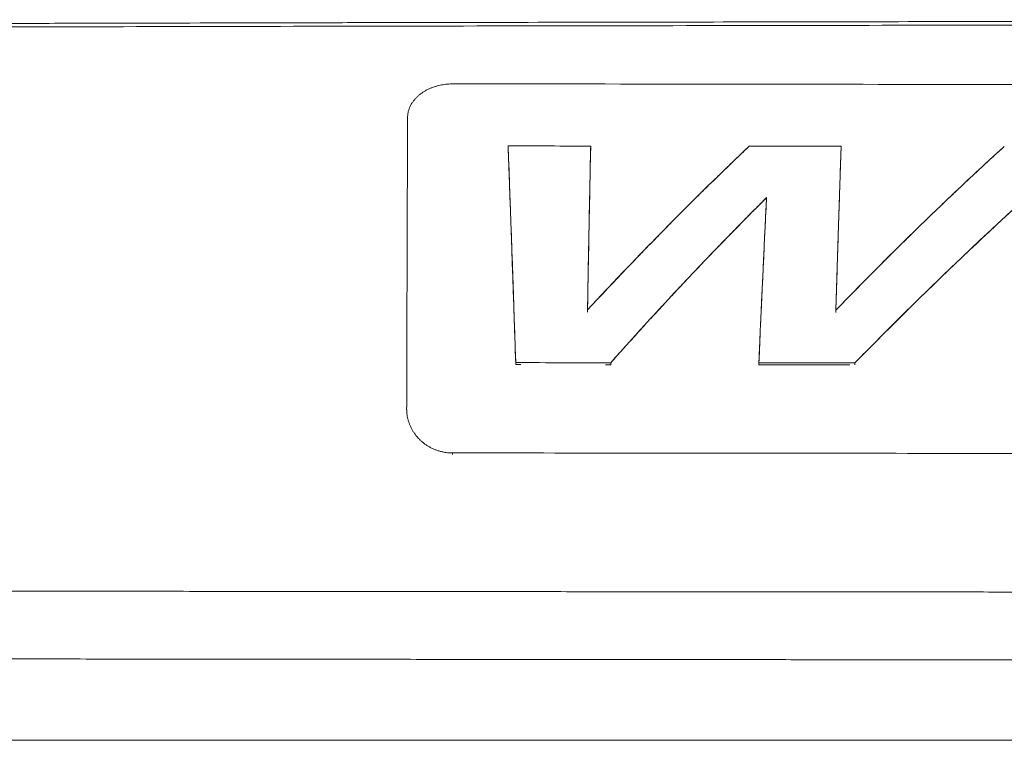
# Model space of a CAD drawing. Header units: millimetres. Extents: x -10 to 594, y 0 to 420.
# Tile 43 of 244: x 201 to 212, y 32 to 40. Entities that reach past the tile are written whole.
import ezdxf

# ---------------------------------------------------------------- set-up
doc = ezdxf.new("R2010")
doc.units = ezdxf.units.MM
doc.layers.add('1', color=7, linetype='Continuous', true_color=0xffffff)

msp = doc.modelspace()

# ---------------------------------------------------------------- linework, layer by layer
at = {"layer": '1', "color": 8, "linetype": 'Continuous', "lineweight": 18}
msp.add_line((134.793, 32.335), (260.175, 32.335), dxfattribs=at)
at = {"layer": '1', "color": 155, "linetype": 'Continuous', "lineweight": 18}
for points, degree, knots in [([(236.97, 40.185), (235.011, 40.184), (232.858, 40.184), (229.924, 40.182), (229.325, 40.182), (228.408, 40.182), (228.099, 40.181), (227.476, 40.181), (227.164, 40.181), (225.607, 40.18), (224.36, 40.18), (221.864, 40.178), (220.614, 40.177), (219.206, 40.175), (219.05, 40.175), (218.815, 40.175), (218.737, 40.175), (218.579, 40.175), (218.497, 40.175), (218.077, 40.174), (217.705, 40.174), (216.48, 40.172), (215.518, 40.171), (214.271, 40.169), (214.129, 40.169), (213.846, 40.168), (213.705, 40.168), (213.281, 40.168), (212.998, 40.167), (212.149, 40.166), (211.582, 40.165), (209.883, 40.162), (208.751, 40.16), (207.05, 40.157), (206.483, 40.156), (205.631, 40.154), (205.348, 40.154), (204.779, 40.153), (204.491, 40.152), (203.608, 40.15), (202.999, 40.149), (202.053, 40.147), (201.733, 40.146), (201.081, 40.144), (200.749, 40.143), (199.741, 40.141), (199.068, 40.139), (197.721, 40.134), (197.046, 40.132), (195.02, 40.124), (193.668, 40.119), (192.149, 40.113), (191.98, 40.113), (191.642, 40.111), (191.474, 40.111), (190.966, 40.109), (190.609, 40.108), (189.486, 40.103), (188.666, 40.1), (187.552, 40.096), (187.325, 40.096), (186.978, 40.094), (186.86, 40.094), (186.626, 40.093), (186.51, 40.093), (185.944, 40.091), (185.523, 40.089), (184.358, 40.085), (183.712, 40.082), (182.938, 40.079), (182.713, 40.079), (182.424, 40.078), (182.336, 40.077), (182.216, 40.077), (182.179, 40.077), (182.102, 40.076), (182.063, 40.076), (181.718, 40.075), (181.414, 40.074), (180.508, 40.071), (179.915, 40.069), (178.162, 40.062), (177.03, 40.058), (175.383, 40.051), (174.843, 40.048), (174.045, 40.044), (173.781, 40.043), (173.258, 40.04), (172.999, 40.039), (171.708, 40.031), (170.695, 40.025), (167.715, 40.004), (165.803, 39.987), (163.962, 39.965)], 3, [0, 0, 0, 0, 0.125, 0.125, 0.15625, 0.15625, 0.171875, 0.171875, 0.1875, 0.1875, 0.25, 0.25, 0.3125, 0.3125, 0.320312, 0.320312, 0.324219, 0.324219, 0.328125, 0.328125, 0.34375, 0.34375, 0.375, 0.375, 0.378906, 0.378906, 0.382812, 0.382812, 0.390625, 0.390625, 0.40625, 0.40625, 0.4375, 0.4375, 0.453125, 0.453125, 0.460938, 0.460938, 0.46875, 0.46875, 0.484375, 0.484375, 0.492188, 0.492188, 0.5, 0.5, 0.515625, 0.515625, 0.53125, 0.53125, 0.5625, 0.5625, 0.566406, 0.566406, 0.570312, 0.570312, 0.578125, 0.578125, 0.59375, 0.59375, 0.597656, 0.597656, 0.599609, 0.599609, 0.601562, 0.601562, 0.609375, 0.609375, 0.625, 0.625, 0.632812, 0.632812, 0.636719, 0.636719, 0.638672, 0.638672, 0.640625, 0.640625, 0.65625, 0.65625, 0.6875, 0.6875, 0.75, 0.75, 0.78125, 0.78125, 0.796875, 0.796875, 0.8125, 0.8125, 0.875, 0.875, 1, 1, 1, 1]), ([(236.97, 40.146), (233.928, 40.145), (227.844, 40.142), (220.239, 40.138), (214.155, 40.13), (209.592, 40.122), (205.029, 40.115), (200.466, 40.105), (195.903, 40.089), (191.34, 40.071), (186.777, 40.055), (182.149, 40.038), (177.586, 40.023), (172.978, 40.002), (168.48, 39.974), (165.438, 39.943), (163.962, 39.928)], 3, [0, 0, 0, 0, 0.125, 0.25, 0.3125, 0.375, 0.4375, 0.499999, 0.562499, 0.624999, 0.687499, 0.749999, 0.815153, 0.874999, 0.939356, 1, 1, 1, 1]), ([(206.059, 39.487), (206.037, 39.486), (205.993, 39.485), (205.928, 39.475), (205.875, 39.462), (205.832, 39.448), (205.8, 39.435), (205.769, 39.42), (205.74, 39.404), (205.712, 39.386), (205.686, 39.366), (205.663, 39.345), (205.642, 39.323), (205.622, 39.3), (205.606, 39.276), (205.591, 39.251), (205.579, 39.226), (205.57, 39.2), (205.563, 39.173), (205.559, 39.146), (205.558, 39.127), (205.558, 39.118)], 3, [0, 0, 0, 0, 0.082999, 0.166048, 0.249132, 0.295911, 0.342723, 0.389576, 0.436468, 0.483392, 0.530341, 0.577315, 0.62431, 0.671313, 0.718309, 0.76528, 0.812226, 0.85916, 0.906094, 0.953037, 1, 1, 1, 1]), ([(206.059, 39.487), (206.037, 39.486), (205.993, 39.485), (205.928, 39.475), (205.875, 39.462), (205.832, 39.448), (205.8, 39.435), (205.769, 39.42), (205.74, 39.404), (205.712, 39.386), (205.686, 39.366), (205.663, 39.345), (205.642, 39.323), (205.622, 39.3), (205.606, 39.276), (205.591, 39.251), (205.579, 39.226), (205.57, 39.2), (205.563, 39.173), (205.559, 39.146), (205.558, 39.127), (205.558, 39.118)], 3, [0, 0, 0, 0, 0.082999, 0.166048, 0.249132, 0.295911, 0.342723, 0.389576, 0.436468, 0.483392, 0.530341, 0.577315, 0.62431, 0.671313, 0.718309, 0.76528, 0.812226, 0.85916, 0.906094, 0.953037, 1, 1, 1, 1]), ([(237.809, 39.445), (232.518, 39.452), (225.462, 39.462), (216.643, 39.473), (211.351, 39.48), (207.823, 39.485), (206.059, 39.487)], 3, [0, 0, 0, 0, 0.5, 0.666664, 0.833335, 1, 1, 1, 1]), ([(237.809, 39.445), (232.518, 39.452), (225.462, 39.462), (216.643, 39.473), (211.351, 39.48), (207.823, 39.485), (206.059, 39.487)], 3, [0, 0, 0, 0, 0.5, 0.666664, 0.833335, 1, 1, 1, 1]), ([(205.558, 39.118), (205.558, 39.078), (205.558, 38.997), (205.557, 38.874), (205.557, 38.749), (205.557, 38.622), (205.556, 38.494), (205.556, 38.364), (205.555, 38.232), (205.555, 38.099), (205.555, 37.965), (205.554, 37.829), (205.554, 37.691), (205.553, 37.553), (205.553, 37.412), (205.552, 37.271), (205.552, 37.128), (205.552, 36.984), (205.551, 36.839), (205.551, 36.692), (205.55, 36.545), (205.55, 36.396), (205.549, 36.246), (205.549, 36.095), (205.549, 35.993), (205.548, 35.943)], 3, [0, 0, 0, 0, 0.043477, 0.086951, 0.130423, 0.173898, 0.217377, 0.260859, 0.304343, 0.347826, 0.391307, 0.434786, 0.478263, 0.521739, 0.565215, 0.608692, 0.652169, 0.695647, 0.739125, 0.782604, 0.826082, 0.869561, 0.91304, 0.95652, 1, 1, 1, 1]), ([(205.558, 39.118), (205.558, 39.078), (205.558, 38.997), (205.557, 38.874), (205.557, 38.749), (205.557, 38.622), (205.556, 38.494), (205.556, 38.364), (205.555, 38.232), (205.555, 38.099), (205.555, 37.965), (205.554, 37.829), (205.554, 37.691), (205.553, 37.553), (205.553, 37.412), (205.552, 37.271), (205.552, 37.128), (205.552, 36.984), (205.551, 36.839), (205.551, 36.692), (205.55, 36.545), (205.55, 36.396), (205.549, 36.246), (205.549, 36.095), (205.549, 35.993), (205.548, 35.943)], 3, [0, 0, 0, 0, 0.043477, 0.086951, 0.130423, 0.173898, 0.217377, 0.260859, 0.304343, 0.347826, 0.391307, 0.434786, 0.478263, 0.521739, 0.565215, 0.608692, 0.652169, 0.695647, 0.739125, 0.782604, 0.826082, 0.869561, 0.91304, 0.95652, 1, 1, 1, 1]), ([(206.737, 36.449), (206.735, 36.499), (206.732, 36.599), (206.727, 36.747), (206.722, 36.894), (206.717, 37.04), (206.713, 37.185), (206.708, 37.329), (206.703, 37.471), (206.698, 37.611), (206.693, 37.751), (206.688, 37.888), (206.683, 38.025), (206.678, 38.16), (206.673, 38.293), (206.668, 38.425), (206.664, 38.555), (206.659, 38.684), (206.655, 38.768), (206.654, 38.81)], 3, [0, 0, 0, 0, 0.058824, 0.117649, 0.176474, 0.235299, 0.294123, 0.352946, 0.411768, 0.470588, 0.529408, 0.588228, 0.647048, 0.705872, 0.764699, 0.823527, 0.882354, 0.941177, 1, 1, 1, 1]), ([(206.737, 36.449), (206.735, 36.499), (206.732, 36.599), (206.727, 36.747), (206.722, 36.894), (206.717, 37.04), (206.713, 37.185), (206.708, 37.329), (206.703, 37.471), (206.698, 37.611), (206.693, 37.751), (206.688, 37.888), (206.683, 38.025), (206.678, 38.16), (206.673, 38.293), (206.668, 38.425), (206.664, 38.555), (206.659, 38.684), (206.655, 38.768), (206.654, 38.81)], 3, [0, 0, 0, 0, 0.058824, 0.117649, 0.176474, 0.235299, 0.294123, 0.352946, 0.411768, 0.470588, 0.529408, 0.588228, 0.647048, 0.705872, 0.764699, 0.823527, 0.882354, 0.941177, 1, 1, 1, 1]), ([(207.555, 38.809), (207.554, 38.767), (207.552, 38.681), (207.549, 38.552), (207.547, 38.42), (207.544, 38.287), (207.541, 38.153), (207.539, 38.017), (207.536, 37.879), (207.533, 37.74), (207.531, 37.599), (207.528, 37.457), (207.525, 37.314), (207.523, 37.169), (207.521, 37.072), (207.52, 37.023)], 3, [0, 0, 0, 0, 0.076925, 0.153855, 0.230793, 0.307735, 0.384675, 0.461608, 0.538533, 0.615451, 0.692362, 0.769267, 0.846173, 0.923082, 1, 1, 1, 1]), ([(207.555, 38.809), (207.554, 38.767), (207.552, 38.681), (207.549, 38.552), (207.547, 38.42), (207.544, 38.287), (207.541, 38.153), (207.539, 38.017), (207.536, 37.879), (207.533, 37.74), (207.531, 37.599), (207.528, 37.457), (207.525, 37.314), (207.523, 37.169), (207.521, 37.072), (207.52, 37.023)], 3, [0, 0, 0, 0, 0.076925, 0.153855, 0.230793, 0.307735, 0.384675, 0.461608, 0.538533, 0.615451, 0.692362, 0.769267, 0.846173, 0.923082, 1, 1, 1, 1]), ([(207.52, 37.023), (207.565, 37.072), (207.656, 37.169), (207.792, 37.313), (207.928, 37.456), (208.064, 37.598), (208.2, 37.738), (208.336, 37.877), (208.471, 38.015), (208.607, 38.151), (208.742, 38.285), (208.878, 38.418), (209.013, 38.55), (209.148, 38.679), (209.238, 38.765), (209.283, 38.807)], 3, [0, 0, 0, 0, 0.07692, 0.153835, 0.230748, 0.307661, 0.384578, 0.461498, 0.538422, 0.615351, 0.692283, 0.769216, 0.846147, 0.923074, 1, 1, 1, 1]), ([(207.52, 37.023), (207.565, 37.072), (207.656, 37.169), (207.792, 37.313), (207.928, 37.456), (208.064, 37.598), (208.2, 37.738), (208.336, 37.877), (208.471, 38.015), (208.607, 38.151), (208.742, 38.285), (208.878, 38.418), (209.013, 38.55), (209.148, 38.679), (209.238, 38.765), (209.283, 38.807)], 3, [0, 0, 0, 0, 0.07692, 0.153835, 0.230748, 0.307661, 0.384578, 0.461498, 0.538422, 0.615351, 0.692283, 0.769216, 0.846147, 0.923074, 1, 1, 1, 1]), ([(210.285, 38.806), (210.284, 38.764), (210.281, 38.679), (210.276, 38.549), (210.272, 38.418), (210.268, 38.285), (210.263, 38.15), (210.259, 38.014), (210.254, 37.877), (210.25, 37.738), (210.246, 37.597), (210.241, 37.455), (210.237, 37.312), (210.232, 37.167), (210.229, 37.07), (210.228, 37.021)], 3, [0, 0, 0, 0, 0.076925, 0.153853, 0.23079, 0.307733, 0.384675, 0.461611, 0.538538, 0.615456, 0.692367, 0.769271, 0.846175, 0.923083, 1, 1, 1, 1]), ([(210.285, 38.806), (210.284, 38.764), (210.281, 38.679), (210.276, 38.549), (210.272, 38.418), (210.268, 38.285), (210.263, 38.15), (210.259, 38.014), (210.254, 37.877), (210.25, 37.738), (210.246, 37.597), (210.241, 37.455), (210.237, 37.312), (210.232, 37.167), (210.229, 37.07), (210.228, 37.021)], 3, [0, 0, 0, 0, 0.076925, 0.153853, 0.23079, 0.307733, 0.384675, 0.461611, 0.538538, 0.615456, 0.692367, 0.769271, 0.846175, 0.923083, 1, 1, 1, 1]), ([(210.228, 37.021), (210.275, 37.069), (210.369, 37.167), (210.511, 37.311), (210.653, 37.454), (210.794, 37.596), (210.936, 37.736), (211.077, 37.875), (211.218, 38.012), (211.36, 38.148), (211.501, 38.283), (211.642, 38.415), (211.783, 38.547), (211.923, 38.677), (212.017, 38.762), (212.064, 38.805)], 3, [0, 0, 0, 0, 0.076919, 0.153834, 0.230747, 0.30766, 0.384577, 0.461498, 0.538423, 0.615352, 0.692285, 0.769218, 0.846148, 0.923074, 1, 1, 1, 1]), ([(210.228, 37.021), (210.275, 37.069), (210.369, 37.167), (210.511, 37.311), (210.653, 37.454), (210.794, 37.596), (210.936, 37.736), (211.077, 37.875), (211.218, 38.012), (211.36, 38.148), (211.501, 38.283), (211.642, 38.415), (211.783, 38.547), (211.923, 38.677), (212.017, 38.762), (212.064, 38.805)], 3, [0, 0, 0, 0, 0.076919, 0.153834, 0.230747, 0.30766, 0.384577, 0.461498, 0.538423, 0.615352, 0.692285, 0.769218, 0.846148, 0.923074, 1, 1, 1, 1]), ([(212.931, 38.804), (212.882, 38.761), (212.785, 38.677), (212.638, 38.548), (212.492, 38.418), (212.346, 38.286), (212.199, 38.153), (212.052, 38.018), (211.905, 37.882), (211.758, 37.745), (211.611, 37.606), (211.464, 37.465), (211.317, 37.324), (211.17, 37.181), (211.023, 37.036), (210.876, 36.891), (210.729, 36.744), (210.582, 36.596), (210.484, 36.496), (210.435, 36.446)], 3, [0, 0, 0, 0, 0.058824, 0.117647, 0.176471, 0.235297, 0.294123, 0.352948, 0.411771, 0.470593, 0.529416, 0.588238, 0.647059, 0.705882, 0.764704, 0.823528, 0.882352, 0.941176, 1, 1, 1, 1]), ([(212.931, 38.804), (212.882, 38.761), (212.785, 38.677), (212.638, 38.548), (212.492, 38.418), (212.346, 38.286), (212.199, 38.153), (212.052, 38.018), (211.905, 37.882), (211.758, 37.745), (211.611, 37.606), (211.464, 37.465), (211.317, 37.324), (211.17, 37.181), (211.023, 37.036), (210.876, 36.891), (210.729, 36.744), (210.582, 36.596), (210.484, 36.496), (210.435, 36.446)], 3, [0, 0, 0, 0, 0.058824, 0.117647, 0.176471, 0.235297, 0.294123, 0.352948, 0.411771, 0.470593, 0.529416, 0.588238, 0.647059, 0.705882, 0.764704, 0.823528, 0.882352, 0.941176, 1, 1, 1, 1]), ([(209.472, 38.247), (209.428, 38.203), (209.341, 38.117), (209.211, 37.985), (209.08, 37.851), (208.949, 37.717), (208.818, 37.581), (208.688, 37.444), (208.557, 37.305), (208.426, 37.165), (208.295, 37.024), (208.165, 36.882), (208.034, 36.739), (207.903, 36.594), (207.816, 36.497), (207.773, 36.448)], 3, [0, 0, 0, 0, 0.076926, 0.153855, 0.230783, 0.30771, 0.384635, 0.461557, 0.538477, 0.615396, 0.692315, 0.769235, 0.846155, 0.923077, 1, 1, 1, 1]), ([(209.472, 38.247), (209.428, 38.203), (209.341, 38.117), (209.211, 37.985), (209.08, 37.851), (208.949, 37.717), (208.818, 37.581), (208.688, 37.444), (208.557, 37.305), (208.426, 37.165), (208.295, 37.024), (208.165, 36.882), (208.034, 36.739), (207.903, 36.594), (207.816, 36.497), (207.773, 36.448)], 3, [0, 0, 0, 0, 0.076926, 0.153855, 0.230783, 0.30771, 0.384635, 0.461557, 0.538477, 0.615396, 0.692315, 0.769235, 0.846155, 0.923077, 1, 1, 1, 1]), ([(209.388, 36.447), (209.39, 36.495), (209.395, 36.593), (209.401, 36.737), (209.407, 36.881), (209.414, 37.023), (209.42, 37.165), (209.427, 37.304), (209.433, 37.443), (209.44, 37.581), (209.446, 37.717), (209.452, 37.851), (209.459, 37.985), (209.465, 38.117), (209.47, 38.204), (209.472, 38.247)], 3, [0, 0, 0, 0, 0.076922, 0.153841, 0.230759, 0.307675, 0.38459, 0.461506, 0.538424, 0.615346, 0.692273, 0.769205, 0.846138, 0.923071, 1, 1, 1, 1]), ([(209.388, 36.447), (209.39, 36.495), (209.395, 36.593), (209.401, 36.737), (209.407, 36.881), (209.414, 37.023), (209.42, 37.165), (209.427, 37.304), (209.433, 37.443), (209.44, 37.581), (209.446, 37.717), (209.452, 37.851), (209.459, 37.985), (209.465, 38.117), (209.47, 38.204), (209.472, 38.247)], 3, [0, 0, 0, 0, 0.076922, 0.153841, 0.230759, 0.307675, 0.38459, 0.461506, 0.538424, 0.615346, 0.692273, 0.769205, 0.846138, 0.923071, 1, 1, 1, 1]), ([(205.548, 35.943), (205.549, 35.922), (205.551, 35.881), (205.564, 35.821), (205.581, 35.772), (205.599, 35.733), (205.616, 35.704), (205.634, 35.676), (205.655, 35.649), (205.677, 35.624), (205.701, 35.6), (205.727, 35.578), (205.754, 35.557), (205.783, 35.539), (205.813, 35.522), (205.844, 35.507), (205.876, 35.494), (205.909, 35.484), (205.943, 35.476), (205.978, 35.47), (206.012, 35.466), (206.035, 35.466), (206.047, 35.466)], 3, [0, 0, 0, 0, 0.083437, 0.166851, 0.250272, 0.294478, 0.338696, 0.382917, 0.427129, 0.471325, 0.515501, 0.559659, 0.603794, 0.6479, 0.691975, 0.73602, 0.780044, 0.824055, 0.868057, 0.912048, 0.956028, 1, 1, 1, 1]), ([(205.548, 35.943), (205.549, 35.922), (205.551, 35.881), (205.564, 35.821), (205.581, 35.772), (205.599, 35.733), (205.616, 35.704), (205.634, 35.676), (205.655, 35.649), (205.677, 35.624), (205.701, 35.6), (205.727, 35.578), (205.754, 35.557), (205.783, 35.539), (205.813, 35.522), (205.844, 35.507), (205.876, 35.494), (205.909, 35.484), (205.943, 35.476), (205.978, 35.47), (206.012, 35.466), (206.035, 35.466), (206.047, 35.466)], 3, [0, 0, 0, 0, 0.083437, 0.166851, 0.250272, 0.294478, 0.338696, 0.382917, 0.427129, 0.471325, 0.515501, 0.559659, 0.603794, 0.6479, 0.691975, 0.73602, 0.780044, 0.824055, 0.868057, 0.912048, 0.956028, 1, 1, 1, 1]), ([(206.047, 35.466), (207.37, 35.464), (210.016, 35.462), (215.307, 35.457), (221.922, 35.449), (229.86, 35.44), (235.151, 35.432), (237.797, 35.428)], 3, [0, 0, 0, 0, 0.125, 0.25, 0.5, 0.75, 1, 1, 1, 1]), ([(206.047, 35.466), (207.37, 35.464), (210.016, 35.462), (215.307, 35.457), (221.922, 35.449), (229.86, 35.44), (235.151, 35.432), (237.797, 35.428)], 3, [0, 0, 0, 0, 0.125, 0.25, 0.5, 0.75, 1, 1, 1, 1]), ([(134.793, 35.361), (134.815, 35.359), (135.172, 35.327), (136.158, 35.239), (137.815, 35.101), (140.146, 34.927), (143.135, 34.739), (146.471, 34.567), (149.602, 34.437), (152.314, 34.346), (155.032, 34.27), (157.754, 34.207), (160.478, 34.156), (164.135, 34.101), (169.016, 34.047), (175.95, 33.998), (183.88, 33.981), (192.192, 33.971), (200.402, 33.959), (208.612, 33.953), (215.563, 33.947), (223.835, 33.944), (231.561, 33.943), (238.03, 33.944), (243.02, 33.946), (246.533, 33.948), (247.047, 33.948)], 5, [0, 0, 0, 0, 0, 0, 0.001017, 0.016216, 0.044737, 0.075082, 0.105416, 0.135751, 0.166094, 0.185099, 0.196449, 0.226819, 0.257202, 0.287596, 0.347968, 0.413678, 0.535243, 0.609715, 0.656807, 0.712661, 0.778371, 0.843967, 0.977146, 1, 1, 1, 1, 1, 1]), ([(247.047, 33.948), (246.533, 33.948), (243.02, 33.946), (238.03, 33.944), (231.561, 33.943), (223.835, 33.944), (215.563, 33.947), (208.612, 33.953), (200.402, 33.959), (192.192, 33.971), (183.88, 33.981), (175.95, 33.998), (169.016, 34.047), (164.135, 34.101), (160.478, 34.156), (157.754, 34.207), (155.032, 34.27), (152.314, 34.346), (149.602, 34.437), (146.471, 34.567), (143.135, 34.739), (140.146, 34.927), (137.815, 35.101), (136.158, 35.239), (135.172, 35.327), (134.815, 35.359), (134.793, 35.361)], 5, [0, 0, 0, 0, 0, 0, 0.022854, 0.156033, 0.221629, 0.287339, 0.343193, 0.390285, 0.464757, 0.586322, 0.652032, 0.712404, 0.742798, 0.773181, 0.803551, 0.814901, 0.833906, 0.864249, 0.894584, 0.924918, 0.955263, 0.983784, 0.998983, 1, 1, 1, 1, 1, 1]), ([(247.362, 33.208), (246.784, 33.207), (243.208, 33.206), (238.155, 33.204), (231.623, 33.203), (223.834, 33.205), (215.561, 33.208), (208.611, 33.214), (200.4, 33.221), (192.189, 33.233), (183.877, 33.243), (175.944, 33.261), (169.006, 33.31), (164.121, 33.364), (160.461, 33.42), (157.732, 33.471), (155.006, 33.534), (152.283, 33.61), (149.565, 33.702), (146.425, 33.832), (143.079, 34.005), (140.08, 34.194), (137.757, 34.367), (136.111, 34.504), (135.139, 34.591), (134.798, 34.622), (134.793, 34.622)], 5, [0, 0, 0, 0, 0, 0, 0.025601, 0.158513, 0.223977, 0.289556, 0.345298, 0.392296, 0.466618, 0.587939, 0.653517, 0.713769, 0.744101, 0.774424, 0.804732, 0.81606, 0.835027, 0.865309, 0.895583, 0.925856, 0.95614, 0.984605, 0.999773, 1, 1, 1, 1, 1, 1]), ([(134.793, 34.622), (134.798, 34.622), (135.139, 34.591), (136.111, 34.504), (137.757, 34.367), (140.08, 34.194), (143.079, 34.005), (146.425, 33.832), (149.565, 33.702), (152.283, 33.61), (155.006, 33.534), (157.732, 33.471), (160.461, 33.42), (164.121, 33.364), (169.006, 33.31), (175.944, 33.261), (183.877, 33.243), (192.189, 33.233), (200.4, 33.221), (208.611, 33.214), (215.561, 33.208), (223.834, 33.205), (231.623, 33.203), (238.155, 33.204), (243.208, 33.206), (246.784, 33.207), (247.362, 33.208)], 5, [0, 0, 0, 0, 0, 0, 0.000227, 0.015395, 0.04386, 0.074144, 0.104417, 0.134691, 0.164973, 0.18394, 0.195268, 0.225576, 0.255899, 0.286231, 0.346483, 0.412061, 0.533382, 0.607704, 0.654702, 0.710444, 0.776023, 0.841487, 0.974399, 1, 1, 1, 1, 1, 1])]:
    msp.add_open_spline(points, degree=degree, knots=knots, dxfattribs=at)
for points, degree in [([(206.737, 36.449), (206.709, 37.3), (206.681, 38.096), (206.654, 38.81)], 3), ([(206.654, 38.81), (206.954, 38.81), (207.254, 38.809), (207.555, 38.809)], 3), ([(206.737, 36.449), (206.709, 37.3), (206.681, 38.096), (206.654, 38.81)], 3), ([(206.654, 38.81), (206.954, 38.81), (207.254, 38.809), (207.555, 38.809)], 3), ([(206.654, 38.81), (206.954, 38.81), (207.254, 38.809), (207.555, 38.809)], 3), ([(206.654, 38.81), (206.954, 38.81), (207.254, 38.809), (207.555, 38.809)], 3), ([(207.555, 38.809), (207.543, 38.258), (207.532, 37.659), (207.52, 37.023)], 3), ([(207.555, 38.809), (207.543, 38.258), (207.532, 37.659), (207.52, 37.023)], 3), ([(207.52, 37.023), (208.109, 37.657), (208.699, 38.255), (209.283, 38.807)], 3), ([(207.52, 37.023), (208.109, 37.657), (208.699, 38.255), (209.283, 38.807)], 3), ([(209.283, 38.807), (209.617, 38.807), (209.951, 38.807), (210.285, 38.806)], 3), ([(209.283, 38.807), (209.617, 38.807), (209.951, 38.807), (210.285, 38.806)], 3), ([(209.283, 38.807), (209.617, 38.807), (209.951, 38.807), (210.285, 38.806)], 3), ([(209.283, 38.807), (209.617, 38.807), (209.951, 38.807), (210.285, 38.806)], 3), ([(210.285, 38.806), (210.266, 38.256), (210.247, 37.656), (210.228, 37.021)], 3), ([(210.285, 38.806), (210.266, 38.256), (210.247, 37.656), (210.228, 37.021)], 3), ([(210.228, 37.021), (210.841, 37.655), (211.456, 38.253), (212.064, 38.805)], 3), ([(210.228, 37.021), (210.841, 37.655), (211.456, 38.253), (212.064, 38.805)], 3), ([(212.931, 38.804), (212.104, 38.088), (211.266, 37.296), (210.435, 36.446)], 3), ([(212.931, 38.804), (212.104, 38.088), (211.266, 37.296), (210.435, 36.446)], 3), ([(209.472, 38.247), (208.906, 37.684), (208.338, 37.082), (207.773, 36.448)], 3), ([(209.472, 38.247), (208.906, 37.684), (208.338, 37.082), (207.773, 36.448)], 3), ([(209.388, 36.447), (209.416, 37.081), (209.444, 37.685), (209.472, 38.247)], 3), ([(209.388, 36.447), (209.416, 37.081), (209.444, 37.685), (209.472, 38.247)], 3), ([(207.52, 36.999), (207.52, 37.023)], 1), ([(207.52, 36.999), (207.52, 37.023)], 1), ([(210.228, 36.997), (210.228, 37.021)], 1), ([(210.228, 36.997), (210.228, 37.021)], 1), ([(206.737, 36.428), (206.737, 36.449)], 1), ([(207.773, 36.448), (207.428, 36.448), (207.082, 36.449), (206.737, 36.449)], 3), ([(206.737, 36.428), (206.737, 36.449)], 1), ([(207.773, 36.448), (207.428, 36.448), (207.082, 36.449), (206.737, 36.449)], 3), ([(207.773, 36.448), (207.428, 36.448), (207.082, 36.449), (206.737, 36.449)], 3), ([(207.773, 36.448), (207.428, 36.448), (207.082, 36.449), (206.737, 36.449)], 3), ([(206.793, 36.428), (206.774, 36.428), (206.756, 36.428), (206.737, 36.428)], 3), ([(207.773, 36.427), (207.754, 36.427), (207.736, 36.427), (207.717, 36.427)], 3), ([(207.773, 36.427), (207.754, 36.427), (207.736, 36.427), (207.717, 36.427)], 3), ([(207.773, 36.427), (207.773, 36.448)], 1), ([(207.773, 36.427), (207.773, 36.448)], 1), ([(209.388, 36.425), (209.388, 36.447)], 1), ([(210.435, 36.446), (210.086, 36.446), (209.737, 36.446), (209.388, 36.447)], 3), ([(209.388, 36.425), (209.388, 36.447)], 1), ([(210.435, 36.446), (210.086, 36.446), (209.737, 36.446), (209.388, 36.447)], 3), ([(210.435, 36.446), (210.086, 36.446), (209.737, 36.446), (209.388, 36.447)], 3), ([(210.435, 36.446), (210.086, 36.446), (209.737, 36.446), (209.388, 36.447)], 3), ([(210.38, 36.425), (210.049, 36.425), (209.719, 36.425), (209.388, 36.425)], 3), ([(210.38, 36.425), (210.049, 36.425), (209.719, 36.425), (209.388, 36.425)], 3), ([(210.436, 36.425), (210.435, 36.446)], 1), ([(210.436, 36.425), (210.435, 36.446)], 1), ([(205.549, 35.924), (205.548, 35.943)], 1), ([(205.549, 35.924), (205.548, 35.943)], 1)]:
    msp.add_open_spline(points, degree=degree, dxfattribs=at)
at = {"layer": '1', "color": 155, "linetype": 'Continuous', "lineweight": 13}
msp.add_open_spline([(206.047, 35.449), (206.047, 35.466)], degree=1, dxfattribs=at)
msp.add_open_spline([(206.047, 35.449), (206.047, 35.466)], degree=1, dxfattribs=at)

doc.saveas('drawing.dxf')
